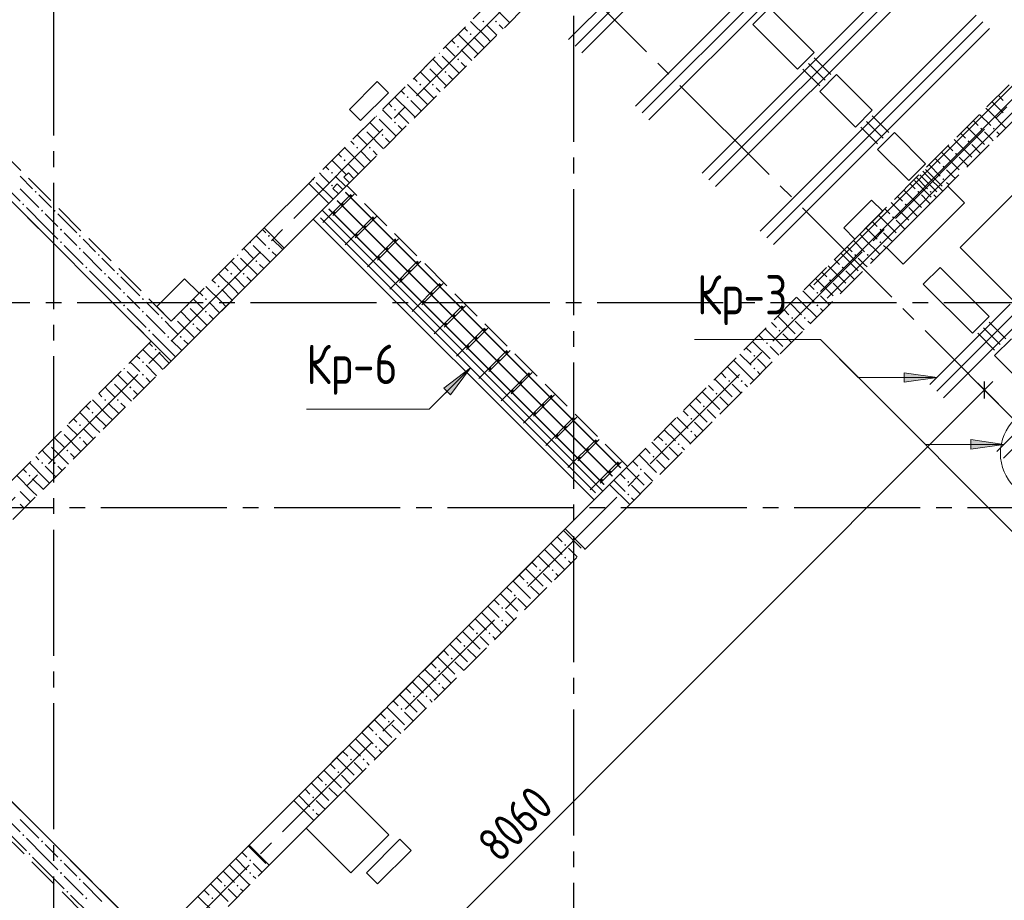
# Model space of a CAD drawing. Header units: millimetres. Extents: x 0 to 43617, y 0 to 59400.
# Tile 14 of 29: x 22859 to 29107, y 22040 to 27625. Entities that reach past the tile are written whole.
import ezdxf

# ---------------------------------------------------------------- set-up
doc = ezdxf.new("R2010")
doc.units = ezdxf.units.MM
doc.linetypes.add('______2', pattern=[270, 200, -70])
doc.linetypes.add('______5', pattern=[1100, 800, -100, 100, -100])
for name, color, linetype, lineweight in [('S1 Стержни арматуры фон', 7, 'Continuous', 25), ('Standard', 7, 'Continuous', 25), ('ЖБ Балка Вышележаща', 7, 'Continuous', 25), ('Макрос окна_ макрос двери', 7, 'Continuous', 18), ('Оси', 40, '______5', 18), ('Позиционная метка номер позиции', 7, 'Continuous', 13), ('Поперечное армирование AW фон', 7, 'Continuous', 25)]:
    doc.layers.add(name, color=color, linetype=linetype, lineweight=lineweight)
for name, color, linetype, lineweight, true_color in [('ЖБ Балка Нижележащая', 7, '______2', 25, 0x8c8cff), ('ЖБ Перекрытие верхний уровень', 7, 'Continuous', 25, 0xe0e0ff), ('ЖБ Стена верхний уровень', 7, 'Continuous', 25, 0x006e00)]:
    doc.layers.add(name, color=color, linetype=linetype, lineweight=lineweight, true_color=true_color)
doc.styles.add('GOST 2.304-81', font='txt')

msp = doc.modelspace()

# ---------------------------------------------------------------- hatches: boundary and pattern name
at = {"layer": 'ЖБ Стена верхний уровень', "linetype": 'Continuous', "lineweight": 18, "transparency": 33554687}
for points in [[(25794.5, 27613.1), (25801, 27619.6), (25807.5, 27613.1), (25801, 27606.6)], [(25874.5, 27613.1), (25881, 27619.6), (25887.5, 27613.1), (25881, 27606.6)], [(25714.5, 27533.1), (25721, 27539.6), (25727.4, 27533.1), (25721, 27526.6)], [(25634.5, 27453.1), (25640.9, 27459.6), (25647.4, 27453.1), (25640.9, 27446.6)], [(25523.7, 27416.9), (25527.4, 27413.1), (25521, 27406.6), (25517.2, 27410.4)], [(25634.5, 27373.1), (25640.9, 27379.6), (25647.4, 27373.1), (25640.9, 27366.6)], [(25443.7, 27336.9), (25447.4, 27333.1), (25440.9, 27326.6), (25437.2, 27330.4)], [(25554.4, 27293.1), (25560.9, 27299.6), (25567.4, 27293.1), (25560.9, 27286.6)], [(25394.5, 27213.1), (25401, 27219.6), (25407.5, 27213.1), (25401, 27206.6)], [(25474.5, 27213.1), (25481, 27219.6), (25487.5, 27213.1), (25481, 27206.6)], [(25314.5, 27133.1), (25321, 27139.6), (25327.4, 27133.1), (25321, 27126.6)], [(25234.5, 27053.1), (25240.9, 27059.6), (25247.4, 27053.1), (25240.9, 27046.6)], [(25123.7, 27016.9), (25127.4, 27013.1), (25121, 27006.6), (25117.2, 27010.4)], [(25043.7, 26936.9), (25047.4, 26933.1), (25040.9, 26926.6), (25037.2, 26930.4)], [(25234.5, 26973.1), (25240.9, 26979.6), (25247.4, 26973.1), (25240.9, 26966.6)], [(28954.4, 26933.1), (28960.9, 26939.6), (28967.4, 26933.1), (28960.9, 26926.6)], [(29034.5, 26933.1), (29040.9, 26939.6), (29047.4, 26933.1), (29040.9, 26926.6)], [(25154.4, 26893.1), (25160.9, 26899.6), (25167.4, 26893.1), (25160.9, 26886.6)], [(24994.5, 26813.1), (25001, 26819.6), (25007.5, 26813.1), (25001, 26806.6)], [(25074.5, 26813.1), (25081, 26819.6), (25087.5, 26813.1), (25081, 26806.6)], [(28874.5, 26853.1), (28881, 26859.6), (28887.5, 26853.1), (28881, 26846.6)], [(28794.5, 26773.1), (28801, 26779.6), (28807.5, 26773.1), (28801, 26766.6)], [(24914.5, 26733.1), (24921, 26739.6), (24927.4, 26733.1), (24921, 26726.6)], [(28714.5, 26693.1), (28721, 26699.6), (28727.4, 26693.1), (28721, 26686.6)], [(24834.5, 26653.1), (24840.9, 26659.6), (24847.4, 26653.1), (24840.9, 26646.6)], [(28714.5, 26613.1), (28721, 26619.6), (28727.4, 26613.1), (28721, 26606.6)], [(24723.7, 26616.9), (24727.4, 26613.1), (24721, 26606.6), (24717.2, 26610.4)], [(24834.5, 26573.1), (24840.9, 26579.6), (24847.4, 26573.1), (24840.9, 26566.6)], [(22954.4, 26533.1), (22960.9, 26539.6), (22967.4, 26533.1), (22960.9, 26526.6)], [(28554.4, 26533.1), (28560.9, 26539.6), (28567.4, 26533.1), (28560.9, 26526.6)], [(28634.5, 26533.1), (28639, 26537.7), (28645.5, 26531.2), (28640.9, 26526.6)], [(28639, 26537.7), (28640.9, 26539.6), (28647.4, 26533.1), (28645.5, 26531.2)], [(22874.5, 26453.1), (22881, 26459.6), (22887.5, 26453.1), (22881, 26446.6)], [(28474.5, 26453.1), (28481, 26459.6), (28487.5, 26453.1), (28481, 26446.6)], [(22994.5, 26413.1), (23001, 26419.6), (23007.5, 26413.1), (23001, 26406.6)], [(23074.5, 26413.1), (23081, 26419.6), (23087.5, 26413.1), (23081, 26406.6)], [(28394.5, 26373.1), (28401, 26379.6), (28407.5, 26373.1), (28401, 26366.6)], [(23114.5, 26293.1), (23121, 26299.6), (23127.4, 26293.1), (23121, 26286.6)], [(23234.5, 26253.1), (23240.9, 26259.6), (23247.4, 26253.1), (23240.9, 26246.6)], [(24434.5, 26253.1), (24440.9, 26259.6), (24447.4, 26253.1), (24440.9, 26246.6)], [(28314.5, 26293.1), (28321, 26299.6), (28327.4, 26293.1), (28321, 26286.6)], [(23114.5, 26213.1), (23121, 26219.6), (23127.4, 26213.1), (23121, 26206.6)], [(24323.7, 26216.9), (24327.4, 26213.1), (24321, 26206.6), (24317.2, 26210.4)], [(28314.5, 26213.1), (28321, 26219.6), (28327.4, 26213.1), (28321, 26206.6)], [(23234.5, 26173.1), (23240.9, 26179.6), (23247.4, 26173.1), (23240.9, 26166.6)], [(23354.4, 26133.1), (23360.9, 26139.6), (23367.4, 26133.1), (23360.9, 26126.6)], [(24243.7, 26136.9), (24247.4, 26133.1), (24240.9, 26126.6), (24237.2, 26130.4)], [(24434.5, 26173.1), (24440.9, 26179.6), (24447.4, 26173.1), (24440.9, 26166.6)], [(28154.4, 26133.1), (28160.9, 26139.6), (28167.4, 26133.1), (28160.9, 26126.6)], [(28234.5, 26133.1), (28240.9, 26139.6), (28247.4, 26133.1), (28240.9, 26126.6)], [(23274.5, 26053.1), (23281, 26059.6), (23287.5, 26053.1), (23281, 26046.6)], [(24354.4, 26093.1), (24360.9, 26099.6), (24367.4, 26093.1), (24360.9, 26086.6)], [(28074.5, 26053.1), (28081, 26059.6), (28087.5, 26053.1), (28081, 26046.6)], [(23394.5, 26013.1), (23401, 26019.6), (23407.5, 26013.1), (23401, 26006.6)], [(23474.5, 26013.1), (23481, 26019.6), (23487.5, 26013.1), (23481, 26006.6)], [(24194.5, 26013.1), (24201, 26019.6), (24207.5, 26013.1), (24201, 26006.6)], [(24274.5, 26013.1), (24281, 26019.6), (24287.5, 26013.1), (24281, 26006.6)], [(24114.5, 25933.1), (24121, 25939.6), (24127.4, 25933.1), (24121, 25926.6)], [(27994.5, 25973.1), (28001, 25979.6), (28007.5, 25973.1), (28001, 25966.6)], [(23514.5, 25893.1), (23521, 25899.6), (23527.4, 25893.1), (23521, 25886.6)], [(27914.5, 25893.1), (27921, 25899.6), (27927.4, 25893.1), (27921, 25886.6)], [(23514.5, 25813.1), (23521, 25819.6), (23527.4, 25813.1), (23521, 25806.6)], [(23634.5, 25853.1), (23640.9, 25859.6), (23647.4, 25853.1), (23640.9, 25846.6)], [(23923.7, 25816.9), (23927.4, 25813.1), (23921, 25806.6), (23917.2, 25810.4)], [(24034.5, 25853.1), (24040.9, 25859.6), (24047.4, 25853.1), (24040.9, 25846.6)], [(27914.5, 25813.1), (27921, 25819.6), (27927.4, 25813.1), (27921, 25806.6)], [(23634.5, 25773.1), (23640.9, 25779.6), (23647.4, 25773.1), (23640.9, 25766.6)], [(24034.5, 25773.1), (24040.9, 25779.6), (24047.4, 25773.1), (24040.9, 25766.6)], [(23754.4, 25733.1), (23760.9, 25739.6), (23767.4, 25733.1), (23760.9, 25726.6)], [(23843.7, 25736.9), (23847.4, 25733.1), (23840.9, 25726.6), (23837.2, 25730.4)], [(23954.4, 25693.1), (23960.9, 25699.6), (23967.4, 25693.1), (23960.9, 25686.6)], [(27754.4, 25733.1), (27760.9, 25739.6), (27767.4, 25733.1), (27760.9, 25726.6)], [(27834.5, 25733.1), (27840.9, 25739.6), (27847.4, 25733.1), (27840.9, 25726.6)], [(23674.5, 25653.1), (23681, 25659.6), (23687.5, 25653.1), (23681, 25646.6)], [(23794.5, 25613.1), (23801, 25619.6), (23807.5, 25613.1), (23801, 25606.6)], [(23874.5, 25613.1), (23881, 25619.6), (23887.5, 25613.1), (23881, 25606.6)], [(27674.5, 25653.1), (27681, 25659.6), (27687.5, 25653.1), (27681, 25646.6)], [(27594.5, 25573.1), (27601, 25579.6), (27607.5, 25573.1), (27601, 25566.6)], [(23714.5, 25533.1), (23721, 25539.6), (23727.4, 25533.1), (23721, 25526.6)], [(27514.5, 25493.1), (27521, 25499.6), (27527.4, 25493.1), (27521, 25486.6)], [(23634.5, 25453.1), (23640.9, 25459.6), (23647.4, 25453.1), (23640.9, 25446.6)], [(23523.7, 25416.9), (23527.4, 25413.1), (23521, 25406.6), (23517.2, 25410.4)], [(23634.5, 25373.1), (23640.9, 25379.6), (23647.4, 25373.1), (23640.9, 25366.6)], [(27514.5, 25413.1), (27521, 25419.6), (27527.4, 25413.1), (27521, 25406.6)], [(23443.7, 25336.9), (23447.4, 25333.1), (23440.9, 25326.6), (23437.2, 25330.4)], [(27354.4, 25333.1), (27360.9, 25339.6), (27367.4, 25333.1), (27360.9, 25326.6)], [(27434.5, 25333.1), (27440.9, 25339.6), (27447.4, 25333.1), (27440.9, 25326.6)], [(23554.4, 25293.1), (23560.9, 25299.6), (23567.4, 25293.1), (23560.9, 25286.6)], [(27274.5, 25253.1), (27281, 25259.6), (27287.5, 25253.1), (27281, 25246.6)], [(23394.5, 25213.1), (23401, 25219.6), (23407.5, 25213.1), (23401, 25206.6)], [(23474.5, 25213.1), (23481, 25219.6), (23487.5, 25213.1), (23481, 25206.6)], [(23314.5, 25133.1), (23321, 25139.6), (23327.4, 25133.1), (23321, 25126.6)], [(27194.5, 25173.1), (27201, 25179.6), (27207.5, 25173.1), (27201, 25166.6)], [(23234.5, 25053.1), (23240.9, 25059.6), (23247.4, 25053.1), (23240.9, 25046.6)], [(27114.5, 25093.1), (27121, 25099.6), (27127.4, 25093.1), (27121, 25086.6)], [(23123.7, 25016.9), (23127.4, 25013.1), (23121, 25006.6), (23117.2, 25010.4)], [(27114.5, 25013.1), (27121, 25019.6), (27127.4, 25013.1), (27121, 25006.6)], [(23043.7, 24936.9), (23047.4, 24933.1), (23040.9, 24926.6), (23037.2, 24930.4)], [(23234.5, 24973.1), (23240.9, 24979.6), (23247.4, 24973.1), (23240.9, 24966.6)], [(26954.4, 24933.1), (26960.9, 24939.6), (26967.4, 24933.1), (26960.9, 24926.6)], [(27034.5, 24933.1), (27040.9, 24939.6), (27047.4, 24933.1), (27040.9, 24926.6)], [(23154.4, 24893.1), (23160.9, 24899.6), (23167.4, 24893.1), (23160.9, 24886.6)], [(22994.5, 24813.1), (23001, 24819.6), (23007.5, 24813.1), (23001, 24806.6)], [(23074.5, 24813.1), (23081, 24819.6), (23087.5, 24813.1), (23081, 24806.6)], [(26874.5, 24853.1), (26881, 24859.6), (26887.5, 24853.1), (26881, 24846.6)], [(26794.5, 24773.1), (26801, 24779.6), (26807.5, 24773.1), (26801, 24766.6)], [(22914.5, 24733.1), (22921, 24739.6), (22927.4, 24733.1), (22921, 24726.6)], [(26714.5, 24693.1), (26721, 24699.6), (26727.4, 24693.1), (26721, 24686.6)], [(26714.5, 24613.1), (26721, 24619.6), (26727.4, 24613.1), (26721, 24606.6)], [(26314.5, 24293.1), (26321, 24299.6), (26327.4, 24293.1), (26321, 24286.6)], [(26314.5, 24213.1), (26321, 24219.6), (26327.4, 24213.1), (26321, 24206.6)], [(26154.4, 24133.1), (26160.9, 24139.6), (26167.4, 24133.1), (26160.9, 24126.6)], [(26234.5, 24133.1), (26240.9, 24139.6), (26247.4, 24133.1), (26240.9, 24126.6)], [(26074.5, 24053.1), (26081, 24059.6), (26087.5, 24053.1), (26081, 24046.6)], [(25994.5, 23973.1), (26001, 23979.6), (26007.5, 23973.1), (26001, 23966.6)], [(25914.5, 23893.1), (25921, 23899.6), (25927.4, 23893.1), (25921, 23886.6)], [(25914.5, 23813.1), (25921, 23819.6), (25927.4, 23813.1), (25921, 23806.6)], [(25754.4, 23733.1), (25760.9, 23739.6), (25767.4, 23733.1), (25760.9, 23726.6)], [(25834.5, 23733.1), (25840.9, 23739.6), (25847.4, 23733.1), (25840.9, 23726.6)], [(25674.5, 23653.1), (25681, 23659.6), (25687.5, 23653.1), (25681, 23646.6)], [(25594.5, 23573.1), (25601, 23579.6), (25607.5, 23573.1), (25601, 23566.6)], [(25514.5, 23493.1), (25521, 23499.6), (25527.4, 23493.1), (25521, 23486.6)], [(25514.5, 23413.1), (25521, 23419.6), (25527.4, 23413.1), (25521, 23406.6)], [(25354.4, 23333.1), (25360.9, 23339.6), (25367.4, 23333.1), (25360.9, 23326.6)], [(25434.5, 23333.1), (25440.9, 23339.6), (25447.4, 23333.1), (25440.9, 23326.6)], [(25274.5, 23253.1), (25281, 23259.6), (25287.5, 23253.1), (25281, 23246.6)], [(25194.5, 23173.1), (25201, 23179.6), (25207.5, 23173.1), (25201, 23166.6)], [(25114.5, 23093.1), (25121, 23099.6), (25127.4, 23093.1), (25121, 23086.6)], [(25114.5, 23013.1), (25121, 23019.6), (25127.4, 23013.1), (25121, 23006.6)], [(24954.4, 22933.1), (24960.9, 22939.6), (24967.4, 22933.1), (24960.9, 22926.6)], [(25034.5, 22933.1), (25040.9, 22939.6), (25047.4, 22933.1), (25040.9, 22926.6)], [(24874.5, 22853.1), (24881, 22859.6), (24887.5, 22853.1), (24881, 22846.6)], [(24794.5, 22773.1), (24801, 22779.6), (24807.5, 22773.1), (24801, 22766.6)], [(24714.5, 22693.1), (24721, 22699.6), (24727.4, 22693.1), (24721, 22686.6)], [(24714.5, 22613.1), (24721, 22619.6), (24727.4, 22613.1), (24721, 22606.6)], [(22874.5, 22453.1), (22881, 22459.6), (22887.5, 22453.1), (22881, 22446.6)], [(22994.5, 22413.1), (23001, 22419.6), (23007.5, 22413.1), (23001, 22406.6)], [(22914.5, 22333.1), (22921, 22339.6), (22927.4, 22333.1), (22921, 22326.6)], [(23114.5, 22293.1), (23121, 22299.6), (23127.4, 22293.1), (23121, 22286.6)], [(24314.5, 22293.1), (24321, 22299.6), (24327.4, 22293.1), (24321, 22286.6)], [(23114.5, 22213.1), (23121, 22219.6), (23127.4, 22213.1), (23121, 22206.6)], [(24314.5, 22213.1), (24321, 22219.6), (24327.4, 22213.1), (24321, 22206.6)], [(23234.5, 22173.1), (23240.9, 22179.6), (23247.4, 22173.1), (23240.9, 22166.6)], [(24154.4, 22133.1), (24160.9, 22139.6), (24167.4, 22133.1), (24160.9, 22126.6)], [(24234.5, 22133.1), (24240.9, 22139.6), (24247.4, 22133.1), (24240.9, 22126.6)], [(23154.4, 22093.1), (23160.9, 22099.6), (23167.4, 22093.1), (23160.9, 22086.6)], [(23274.5, 22053.1), (23281, 22059.6), (23287.5, 22053.1), (23281, 22046.6)], [(24074.5, 22053.1), (24081, 22059.6), (24087.5, 22053.1), (24081, 22046.6)]]:
    msp.add_hatch(color=7, dxfattribs=at).paths.add_polyline_path(points, flags=16)
at = {"layer": 'Позиционная метка номер позиции', "linetype": 'Continuous', "lineweight": 13, "transparency": 33554687}
for points in [[(25550.3, 25288.9), (25720, 25416.2), (25592.7, 25246.5)], [(28470.9, 25385.7), (28680.9, 25355.7), (28470.9, 25325.7)], [(28470.9, 25385.7), (28680.9, 25355.7), (28470.9, 25325.7)], [(28895.2, 24961.4), (29105.2, 24931.4), (28895.2, 24901.4)]]:
    msp.add_hatch(color=7, dxfattribs=at).paths.add_polyline_path(points, flags=16)

# ---------------------------------------------------------------- linework, layer by layer
at = {"layer": 'S1 Стержни арматуры фон', "color": 7, "linetype": 'Continuous', "lineweight": 35, "transparency": 33554687}
for p, q in [((26341.9, 27499.8), (27712.3, 28870.2)), ((26341.9, 27499.8), (27712.3, 28870.2)), ((26384.4, 27457.4), (27754.7, 28827.8)), ((26384.4, 27457.4), (27754.7, 28827.8)), ((26426.8, 27415), (27797.2, 28785.3)), ((26426.8, 27415), (27797.2, 28785.3)), ((26766.2, 27075.5), (28136.6, 28445.9)), ((26766.2, 27075.5), (28136.6, 28445.9)), ((26808.6, 27033.1), (28179, 28403.5)), ((26808.6, 27033.1), (28179, 28403.5)), ((26851.1, 26990.7), (28221.4, 28361.1)), ((26851.1, 26990.7), (28221.4, 28361.1)), ((27190.5, 26651.3), (28560.8, 28021.7)), ((27190.5, 26651.3), (28560.8, 28021.7)), ((27232.9, 26608.9), (28603.3, 27979.2)), ((27232.9, 26608.9), (28603.3, 27979.2)), ((27275.3, 26566.4), (28645.7, 27936.8)), ((27275.3, 26566.4), (28645.7, 27936.8)), ((27558.2, 26283.6), (28928.5, 27654)), ((27558.2, 26283.6), (28928.5, 27654)), ((27600.6, 26241.2), (28971, 27611.5)), ((27600.6, 26241.2), (28971, 27611.5)), ((27643, 26198.7), (29013.4, 27569.1)), ((27643, 26198.7), (29013.4, 27569.1)), ((27897.6, 25944.2), (29268, 27314.6)), ((27897.6, 25944.2), (29268, 27314.6)), ((27940, 25901.8), (29310.4, 27272.1)), ((27940, 25901.8), (29310.4, 27272.1)), ((27982.4, 25859.3), (29352.8, 27229.7)), ((27982.4, 25859.3), (29352.8, 27229.7)), ((24782.8, 26339.4), (24960.2, 26516.8)), ((24845.7, 26382.6), (24980.8, 26517.6)), ((24926.3, 26531.1), (26674.3, 24783.1)), ((24926.3, 26528.2), (26671.5, 24783.1)), ((24926.4, 26531.1), (26674.3, 24783.1)), ((24873.3, 26478.1), (26621.3, 24730.1)), ((24873.3, 26478), (26621.2, 24730.1)), ((24873.3, 26475.2), (26618.4, 24730.1)), ((24767.2, 26369.1), (26512.4, 24624)), ((24820.3, 26425), (26568.2, 24677)), ((24820.3, 26425), (26568.3, 24677.1)), ((24820.3, 26422.2), (26565.4, 24677)), ((24924.2, 26198), (25101.6, 26375.4)), ((24987.1, 26241.2), (25122.2, 26376.2)), ((24767.1, 26369), (26512.3, 24623.9)), ((25065.6, 26056.6), (25243, 26234)), ((25128.5, 26099.7), (25263.6, 26234.8)), ((25207, 25915.2), (25384.4, 26092.6)), ((25270, 25958.3), (25405, 26093.4)), ((25348.5, 25773.8), (25525.8, 25951.1)), ((25411.4, 25816.9), (25546.4, 25952)), ((25489.9, 25632.3), (25667.3, 25809.7)), ((25552.8, 25675.5), (25687.9, 25810.5)), ((29144.9, 25819.7), (28635.8, 25310.6)), ((29187.3, 25777.3), (28678.2, 25268.2)), ((29229.8, 25734.9), (28720.7, 25225.8)), ((25631.3, 25490.9), (25808.7, 25668.3)), ((25694.2, 25534.1), (25829.3, 25669.1)), ((25772.7, 25349.5), (25950.1, 25526.9)), ((25835.7, 25392.6), (25970.7, 25527.7)), ((25914.1, 25208.1), (26091.5, 25385.5)), ((25977.1, 25251.2), (26112.1, 25386.3)), ((29569.2, 25395.5), (29060.1, 24886.3)), ((29611.6, 25353), (29102.5, 24843.9)), ((26118.5, 25109.8), (26253.6, 25244.8)), ((26055.6, 25066.7), (26232.9, 25244)), ((26197, 24925.2), (26374.4, 25102.6)), ((26259.9, 24968.4), (26395, 25103.4)), ((26338.4, 24783.8), (26515.8, 24961.2)), ((26401.3, 24826.9), (26536.4, 24962)), ((26479.8, 24642.4), (26657.2, 24819.8)), ((26542.8, 24685.5), (26677.8, 24820.6))]:
    msp.add_line(p, q, dxfattribs=at)
at = {"layer": 'S1 Стержни арматуры фон', "color": 180, "linetype": 'Continuous', "lineweight": 50, "transparency": 33554687}
for centre in [(24960.3, 26507), (24907.2, 26454), (24854.2, 26401), (25048.6, 26312.6), (25101.7, 26365.6), (24995.6, 26259.5), (25243.1, 26224.2), (25137, 26118.1), (25190.1, 26171.2), (25384.5, 26082.8), (25331.5, 26029.7), (25278.5, 25976.7), (25525.9, 25941.3), (25472.9, 25888.3), (25419.9, 25835.3), (25614.3, 25746.9), (25667.4, 25799.9), (25561.3, 25693.9), (25808.8, 25658.5), (25755.8, 25605.5), (25702.7, 25552.4), (25950.2, 25517.1), (25897.2, 25464.1), (25844.1, 25411), (26091.6, 25375.7), (26038.6, 25322.6), (25985.6, 25269.6), (26180, 25181.2), (26233.1, 25234.2), (26127, 25128.2), (26374.5, 25092.8), (26321.4, 25039.8), (26268.4, 24986.7), (26515.9, 24951.4), (26462.9, 24898.4), (26409.8, 24845.3), (26657.3, 24810), (26604.3, 24756.9), (26551.3, 24703.9)]:
    msp.add_circle(centre, 3, dxfattribs=at)
at = {"layer": 'Standard', "color": 251, "linetype": 'Continuous', "lineweight": -3, "true_color": 0x656565, "transparency": 33554687}
for q in [(28892.8, 25364.7), (29069.6, 25187.9), (29099.7, 25157.8)]:
    msp.add_line((28981.2, 25276.3), q, dxfattribs=at)
at = {"layer": 'Standard', "color": 7, "linetype": 'Continuous', "lineweight": 25, "transparency": 33554687}
msp.add_line((28981.2, 25223.3), (28981.2, 25329.4), dxfattribs=at)
at = {"layer": 'Standard', "color": 7, "linetype": 'Continuous', "lineweight": 13, "transparency": 33554687}
for p, q in [((28981.2, 25276.3), (29034.2, 25329.4)), ((23281.9, 19577), (28981.2, 25276.3))]:
    msp.add_line(p, q, dxfattribs=at)
at = {"layer": 'ЖБ Балка Вышележаща', "color": 7, "linetype": 'Continuous', "lineweight": 18, "transparency": 33554687}
for p, q in [((24778.5, 26417.2), (24722, 26360.6)), ((24722, 26360.6), (26503.9, 24578.7)), ((26503.9, 24578.7), (26560.4, 24635.3))]:
    msp.add_line(p, q, dxfattribs=at)
at = {"layer": 'ЖБ Балка Нижележащая', "color": 251, "linetype": '______2', "lineweight": 18, "true_color": 0x656565, "transparency": 33554687}
for p, q in [((24934.1, 26572.8), (24778.5, 26417.2)), ((26716, 24790.9), (24934.1, 26572.8)), ((26560.4, 24635.3), (26716, 24790.9))]:
    msp.add_line(p, q, dxfattribs=at)
at = {"layer": 'ЖБ Перекрытие верхний уровень', "color": 7, "linetype": 'Continuous', "lineweight": 18, "transparency": 33554687}
for p, q in [((28826.7, 26180.3), (31636.6, 28990.2)), ((27511.5, 27594.5), (27617.6, 27700.6)), ((27617.6, 27700.6), (27900.4, 27417.8)), ((27794.3, 27311.7), (27511.5, 27594.5)), ((27900.4, 27417.8), (27794.3, 27311.7)), ((27935.8, 27170.3), (28041.8, 27276.3)), ((28041.8, 27276.3), (28268.1, 27050.1)), ((25127.6, 27232.3), (24950.8, 27055.5)), ((25198.3, 27161.6), (25127.6, 27232.3)), ((25021.5, 26984.8), (25198.3, 27161.6)), ((28162, 26944), (27935.8, 27170.3)), ((24950.8, 27055.5), (25021.5, 26984.8)), ((28268.1, 27050.1), (28162, 26944)), ((28303.5, 26802.6), (28409.5, 26908.6)), ((28409.5, 26908.6), (28607.5, 26710.7)), ((23693.1, 25586.4), (22455.7, 26823.8)), ((28501.5, 26604.6), (28303.5, 26802.6)), ((28607.5, 26710.7), (28501.5, 26604.6)), ((24944.7, 26654.1), (24916.4, 26625.8)), ((24916.4, 26625.8), (24951.8, 26590.5)), ((24980.1, 26618.7), (24944.7, 26654.1)), ((24951.8, 26590.5), (24980.1, 26618.7)), ((28360, 26180.3), (28748.9, 26569.2)), ((28748.9, 26569.2), (28855, 26463.2)), ((28264.9, 26481.2), (28088.2, 26304.4)), ((28335.7, 26410.5), (28264.9, 26481.2)), ((28855, 26463.2), (28466.1, 26074.3)), ((24778.5, 26417.2), (23820.4, 25459.1)), ((26560.4, 24635.3), (24778.5, 26417.2)), ((28158.9, 26233.7), (28335.7, 26410.5)), ((28088.2, 26304.4), (28158.9, 26233.7)), ((28466.1, 26074.3), (28360, 26180.3)), ((29947.1, 25060), (28826.7, 26180.3)), ((28593.4, 25947), (28699.4, 26053.1)), ((28699.4, 26053.1), (29010.6, 25741.9)), ((23905.2, 25982.3), (23728.5, 25805.6)), ((23997.2, 25890.4), (23905.2, 25982.3)), ((28904.5, 25635.9), (28593.4, 25947)), ((23820.4, 25713.6), (23997.2, 25890.4)), ((23728.5, 25805.6), (23820.4, 25713.6)), ((29010.6, 25741.9), (28904.5, 25635.9)), ((23820.4, 25459.1), (23693.1, 25586.4)), ((29045.9, 25494.4), (29152, 25600.5)), ((29328.8, 25211.6), (29045.9, 25494.4)), ((23700.2, 21775.1), (26560.4, 24635.3)), ((22788, 22687.2), (23700.2, 21775.1)), ((24917.9, 22738.2), (24677.5, 22497.8)), ((25200.8, 22455.4), (24917.9, 22738.2)), ((24677.5, 22497.8), (24960.3, 22215)), ((24960.3, 22215), (25200.8, 22455.4)), ((25271.5, 22427), (25059.4, 22214.9)), ((25342.2, 22356.3), (25271.5, 22427)), ((25130.1, 22144.2), (25342.2, 22356.3)), ((25059.4, 22214.9), (25130.1, 22144.2))]:
    msp.add_line(p, q, dxfattribs=at)
at = {"layer": 'ЖБ Стена верхний уровень', "color": 251, "linetype": '______2', "lineweight": 13, "true_color": 0x656565, "transparency": 33554687}
for p, q in [((26641.8, 28535), (24693.7, 26586.9)), ((24980.1, 26618.7), (26295.3, 27934)), ((29519.7, 27594.5), (28550.9, 26625.8)), ((28678.2, 26498.5), (29647, 27467.3)), ((23820.4, 25713.6), (22455.7, 27078.4)), ((22455.7, 26823.8), (23693.1, 25586.4)), ((24944.7, 26654.1), (24916.4, 26625.8)), ((24916.4, 26625.8), (24951.8, 26590.5)), ((24980.1, 26618.7), (24944.7, 26654.1)), ((28550.9, 26625.8), (26602.9, 24677.7)), ((24821, 26459.6), (24693.7, 26586.9)), ((24874, 26583.4), (24845.7, 26555.1)), ((24909.3, 26548), (24874, 26583.4)), ((24909.3, 26548), (24951.8, 26590.5)), ((24821, 26459.6), (24881.1, 26519.7)), ((24845.7, 26555.1), (24881.1, 26519.7)), ((26730.1, 24550.5), (28678.2, 26498.5)), ((24410.8, 26304.1), (23820.4, 25713.6)), ((24410.8, 26304.1), (24538.1, 26176.8)), ((23947.7, 25586.4), (24538.1, 26176.8)), ((23693.1, 25586.4), (22689, 24582.3)), ((23820.4, 25459.1), (23947.7, 25586.4)), ((22816.3, 24455), (23820.4, 25459.1)), ((26730.1, 24550.5), (26602.9, 24677.7)), ((26320, 24394.9), (24598.2, 22673.1)), ((26320, 24394.9), (26447.3, 24267.6)), ((24725.5, 22545.8), (26447.3, 24267.6)), ((21791, 23429.7), (23572.9, 21647.8)), ((23700.2, 21775.1), (22788, 22687.2)), ((24725.5, 22545.8), (24598.2, 22673.1)), ((24315.4, 22390.2), (23700.2, 21775.1)), ((24315.4, 22390.2), (24442.7, 22263)), ((22462.8, 20283.1), (24442.7, 22263))]:
    msp.add_line(p, q, dxfattribs=at)
at = {"layer": 'ЖБ Стена верхний уровень', "color": 9, "linetype": 'Continuous', "lineweight": 18, "true_color": 0xc7c7c7, "transparency": 33554687}
for p, q in [((25860.9, 27713.1), (25967.7, 27606.4)), ((25680.4, 27573.7), (25701, 27553.1)), ((25821, 27513.1), (25720.4, 27613.7)), ((25821, 27593.1), (25887.7, 27526.4)), ((25901, 27593.1), (25927.7, 27566.4)), ((25740.9, 27433.1), (25640.4, 27533.7)), ((25740.9, 27513.1), (25807.7, 27446.4)), ((25821, 27513.1), (25847.7, 27486.4)), ((25581, 27433.1), (25560.4, 27453.7)), ((25621, 27393.1), (25581, 27433.1)), ((25600.4, 27493.7), (25621, 27473.1)), ((25660.9, 27433.1), (25727.7, 27366.4)), ((25740.9, 27433.1), (25767.7, 27406.4)), ((25480.4, 27373.7), (25540.9, 27313.1)), ((25540.9, 27393.1), (25647.7, 27286.4)), ((25460.9, 27313.1), (25567.7, 27206.4)), ((25660.9, 27353.1), (25687.7, 27326.4)), ((25360.4, 27253.7), (25381, 27233.1)), ((25421, 27273.1), (25400.4, 27293.7)), ((25460.9, 27233.1), (25421, 27273.1)), ((25581, 27273.1), (25607.7, 27246.4)), ((25421, 27113.1), (25320.4, 27213.7)), ((25421, 27193.1), (25487.7, 27126.4)), ((25501, 27193.1), (25527.7, 27166.4)), ((25340.9, 27033.1), (25240.4, 27133.7)), ((25280.4, 27173.7), (25301, 27153.1)), ((29069.6, 27144.5), (29101, 27113.1)), ((25200.4, 27093.7), (25221, 27073.1)), ((25340.9, 27113.1), (25407.7, 27046.4)), ((25421, 27113.1), (25447.7, 27086.4)), ((28989.6, 27064.5), (29021, 27033.1)), ((29029.6, 27104.5), (29101, 27033.1)), ((25181, 27033.1), (25160.4, 27053.7)), ((25221, 26993.1), (25181, 27033.1)), ((25260.9, 27033.1), (25327.7, 26966.4)), ((25340.9, 27033.1), (25367.7, 27006.4)), ((28949.6, 27024.5), (29021, 26953.1)), ((29021, 27033.1), (29116.9, 26937.2)), ((25080.4, 26973.7), (25140.9, 26913.1)), ((25140.9, 26993.1), (25247.7, 26886.4)), ((25260.9, 26953.1), (25287.7, 26926.4)), ((28869.6, 26944.5), (28981, 26833.1)), ((28909.6, 26984.5), (28940.9, 26953.1)), ((25021, 26873.1), (25000.4, 26893.7)), ((25060.9, 26833.1), (25021, 26873.1)), ((25060.9, 26913.1), (25167.7, 26806.4)), ((25181, 26873.1), (25207.7, 26846.4)), ((28829.6, 26904.5), (28860.9, 26873.1)), ((29021, 26873.1), (28981, 26913.1)), ((29036.9, 26857.2), (29021, 26873.1)), ((29060.9, 26913.1), (29076.9, 26897.2)), ((25021, 26713.1), (24920.4, 26813.7)), ((24960.4, 26853.7), (24981, 26833.1)), ((28749.6, 26824.5), (28781, 26793.1)), ((28789.6, 26864.5), (28901, 26753.1)), ((28956.9, 26777.2), (28901, 26833.1)), ((24880.4, 26773.7), (24901, 26753.1)), ((25021, 26793.1), (25087.7, 26726.4)), ((25101, 26793.1), (25127.7, 26766.4)), ((28669.6, 26744.5), (28701, 26713.1)), ((28709.6, 26784.5), (28821, 26673.1)), ((28876.9, 26697.2), (28821, 26753.1)), ((24800.4, 26693.7), (24821, 26673.1)), ((24932.4, 26641.7), (24840.4, 26733.7)), ((24940.9, 26713.1), (25007.7, 26646.4)), ((25021, 26713.1), (25047.7, 26686.4)), ((28629.6, 26704.5), (28701, 26633.1)), ((22860.9, 26633.1), (22940.9, 26553.1)), ((24781, 26633.1), (24760.4, 26653.7)), ((24821, 26593.1), (24781, 26633.1)), ((24860.9, 26633.1), (24927.7, 26566.4)), ((28589.6, 26664.5), (28621, 26633.1)), ((28621, 26633.1), (28716.9, 26537.2)), ((28781, 26633.1), (28740.9, 26673.1)), ((28796.9, 26617.2), (28781, 26633.1)), ((22740.9, 26593.1), (22860.9, 26473.1)), ((24740.9, 26593.1), (24847.7, 26486.4)), ((28740.9, 26593.1), (28756.9, 26577.2)), ((22860.9, 26553.1), (22981, 26433.1)), ((23021, 26473.1), (22981, 26513.1)), ((28621, 26473.1), (28581, 26513.1)), ((28660.9, 26513.1), (28676.9, 26497.2)), ((23021, 26313.1), (22901, 26433.1)), ((23060.9, 26433.1), (23021, 26473.1)), ((28556.9, 26377.2), (28501, 26433.1)), ((28636.9, 26457.2), (28621, 26473.1)), ((23021, 26393.1), (23101, 26313.1)), ((23101, 26393.1), (23221, 26273.1)), ((23021, 26313.1), (23101, 26233.1)), ((28476.9, 26297.2), (28421, 26353.1)), ((23181, 26233.1), (23140.9, 26273.1)), ((24381, 26233.1), (24360.4, 26253.7)), ((24400.4, 26293.7), (24421, 26273.1)), ((28381, 26233.1), (28340.9, 26273.1)), ((23140.9, 26193.1), (23260.9, 26073.1)), ((23221, 26193.1), (23181, 26233.1)), ((23260.9, 26233.1), (23340.9, 26153.1)), ((24421, 26193.1), (24381, 26233.1)), ((28221, 26233.1), (28316.9, 26137.2)), ((28340.9, 26193.1), (28356.9, 26177.2)), ((28396.9, 26217.2), (28381, 26233.1)), ((23260.9, 26153.1), (23381, 26033.1)), ((24280.4, 26173.7), (24340.9, 26113.1)), ((23421, 26073.1), (23381, 26113.1)), ((23460.9, 26033.1), (23421, 26073.1)), ((24221, 26073.1), (24200.4, 26093.7)), ((24260.9, 26033.1), (24221, 26073.1)), ((28221, 26073.1), (28181, 26113.1)), ((28236.9, 26057.2), (28221, 26073.1)), ((28260.9, 26113.1), (28276.9, 26097.2)), ((23421, 25913.1), (23301, 26033.1)), ((24221, 25913.1), (24120.4, 26013.7)), ((24160.4, 26053.7), (24181, 26033.1)), ((28156.9, 25977.2), (28101, 26033.1)), ((23421, 25993.1), (23501, 25913.1)), ((23501, 25993.1), (23621, 25873.1)), ((24140.9, 25833.1), (24040.4, 25933.7)), ((24080.4, 25973.7), (24101, 25953.1)), ((28076.9, 25897.2), (28021, 25953.1)), ((23421, 25913.1), (23501, 25833.1)), ((23581, 25833.1), (23540.9, 25873.1)), ((24000.4, 25893.7), (24021, 25873.1)), ((27981, 25833.1), (27940.9, 25873.1)), ((23621, 25793.1), (23581, 25833.1)), ((23660.9, 25833.1), (23740.9, 25753.1)), ((23981, 25833.1), (23960.4, 25853.7)), ((24021, 25793.1), (23981, 25833.1)), ((27821, 25833.1), (27916.9, 25737.2)), ((27996.9, 25817.2), (27981, 25833.1)), ((23540.9, 25793.1), (23660.9, 25673.1)), ((23660.9, 25753.1), (23781, 25633.1)), ((23880.4, 25773.7), (23940.9, 25713.1)), ((27940.9, 25793.1), (27956.9, 25777.2)), ((23821, 25673.1), (23781, 25713.1)), ((27821, 25673.1), (27781, 25713.1)), ((27860.9, 25713.1), (27876.9, 25697.2)), ((23821, 25513.1), (23701, 25633.1)), ((23860.9, 25633.1), (23821, 25673.1)), ((27756.9, 25577.2), (27701, 25633.1)), ((27836.9, 25657.2), (27821, 25673.1)), ((23680.4, 25573.7), (23701, 25553.1)), ((23821, 25593.1), (23887.7, 25526.4)), ((23901, 25593.1), (23927.7, 25566.4)), ((23740.9, 25433.1), (23640.4, 25533.7)), ((23740.9, 25513.1), (23807.7, 25446.4)), ((23821, 25513.1), (23847.7, 25486.4)), ((27676.9, 25497.2), (27621, 25553.1)), ((23581, 25433.1), (23560.4, 25453.7)), ((23621, 25393.1), (23581, 25433.1)), ((23600.4, 25493.7), (23621, 25473.1)), ((23660.9, 25433.1), (23727.7, 25366.4)), ((23740.9, 25433.1), (23767.7, 25406.4)), ((27421, 25433.1), (27516.9, 25337.2)), ((27581, 25433.1), (27540.9, 25473.1)), ((27596.9, 25417.2), (27581, 25433.1)), ((23480.4, 25373.7), (23540.9, 25313.1)), ((23540.9, 25393.1), (23647.7, 25286.4)), ((27540.9, 25393.1), (27556.9, 25377.2)), ((23460.9, 25313.1), (23567.7, 25206.4)), ((23660.9, 25353.1), (23687.7, 25326.4)), ((27421, 25273.1), (27381, 25313.1)), ((27460.9, 25313.1), (27476.9, 25297.2)), ((23360.4, 25253.7), (23381, 25233.1)), ((23421, 25273.1), (23400.4, 25293.7)), ((23460.9, 25233.1), (23421, 25273.1)), ((23581, 25273.1), (23607.7, 25246.4)), ((27436.9, 25257.2), (27421, 25273.1)), ((23421, 25113.1), (23320.4, 25213.7)), ((23421, 25193.1), (23487.7, 25126.4)), ((23501, 25193.1), (23527.7, 25166.4)), ((27356.9, 25177.2), (27301, 25233.1)), ((23340.9, 25033.1), (23240.4, 25133.7)), ((23280.4, 25173.7), (23301, 25153.1)), ((27276.9, 25097.2), (27221, 25153.1)), ((23200.4, 25093.7), (23221, 25073.1)), ((23340.9, 25113.1), (23407.7, 25046.4)), ((23421, 25113.1), (23447.7, 25086.4)), ((27181, 25033.1), (27140.9, 25073.1)), ((23181, 25033.1), (23160.4, 25053.7)), ((23221, 24993.1), (23181, 25033.1)), ((23260.9, 25033.1), (23327.7, 24966.4)), ((23340.9, 25033.1), (23367.7, 25006.4)), ((27021, 25033.1), (27116.9, 24937.2)), ((27196.9, 25017.2), (27181, 25033.1)), ((23080.4, 24973.7), (23140.9, 24913.1)), ((23140.9, 24993.1), (23247.7, 24886.4)), ((23260.9, 24953.1), (23287.7, 24926.4)), ((27140.9, 24993.1), (27156.9, 24977.2)), ((23021, 24873.1), (23000.4, 24893.7)), ((23060.9, 24833.1), (23021, 24873.1)), ((23060.9, 24913.1), (23167.7, 24806.4)), ((23181, 24873.1), (23207.7, 24846.4)), ((27021, 24873.1), (26981, 24913.1)), ((27036.9, 24857.2), (27021, 24873.1)), ((27060.9, 24913.1), (27076.9, 24897.2)), ((23021, 24713.1), (22920.4, 24813.7)), ((22960.4, 24853.7), (22981, 24833.1)), ((26956.9, 24777.2), (26901, 24833.1)), ((22880.4, 24773.7), (22901, 24753.1)), ((23021, 24793.1), (23087.7, 24726.4)), ((23101, 24793.1), (23127.7, 24766.4)), ((26876.9, 24697.2), (26821, 24753.1)), ((22940.9, 24633.1), (22840.4, 24733.7)), ((22940.9, 24713.1), (23007.7, 24646.4)), ((23021, 24713.1), (23047.7, 24686.4)), ((22860.9, 24633.1), (22927.7, 24566.4)), ((22940.9, 24633.1), (22967.7, 24606.4)), ((26781, 24633.1), (26740.9, 24673.1)), ((26796.9, 24617.2), (26781, 24633.1)), ((26740.9, 24593.1), (26756.9, 24577.2)), ((22860.9, 24553.1), (22887.7, 24526.4)), ((26381, 24233.1), (26340.9, 24273.1)), ((26221, 24233.1), (26316.9, 24137.2)), ((26340.9, 24193.1), (26356.9, 24177.2)), ((26396.9, 24217.2), (26381, 24233.1)), ((26221, 24073.1), (26181, 24113.1)), ((26236.9, 24057.2), (26221, 24073.1)), ((26260.9, 24113.1), (26276.9, 24097.2)), ((26156.9, 23977.2), (26101, 24033.1)), ((26076.9, 23897.2), (26021, 23953.1)), ((25981, 23833.1), (25940.9, 23873.1)), ((25821, 23833.1), (25916.9, 23737.2)), ((25996.9, 23817.2), (25981, 23833.1)), ((25940.9, 23793.1), (25956.9, 23777.2)), ((25821, 23673.1), (25781, 23713.1)), ((25860.9, 23713.1), (25876.9, 23697.2)), ((25756.9, 23577.2), (25701, 23633.1)), ((25836.9, 23657.2), (25821, 23673.1)), ((25676.9, 23497.2), (25621, 23553.1)), ((25421, 23433.1), (25516.9, 23337.2)), ((25581, 23433.1), (25540.9, 23473.1)), ((25596.9, 23417.2), (25581, 23433.1)), ((25540.9, 23393.1), (25556.9, 23377.2)), ((25421, 23273.1), (25381, 23313.1)), ((25460.9, 23313.1), (25476.9, 23297.2)), ((25436.9, 23257.2), (25421, 23273.1)), ((25356.9, 23177.2), (25301, 23233.1)), ((25276.9, 23097.2), (25221, 23153.1)), ((25181, 23033.1), (25140.9, 23073.1)), ((25021, 23033.1), (25116.9, 22937.2)), ((25196.9, 23017.2), (25181, 23033.1)), ((25140.9, 22993.1), (25156.9, 22977.2)), ((25021, 22873.1), (24981, 22913.1)), ((25036.9, 22857.2), (25021, 22873.1)), ((25060.9, 22913.1), (25076.9, 22897.2)), ((24956.9, 22777.2), (24901, 22833.1)), ((24876.9, 22697.2), (24821, 22753.1)), ((24781, 22633.1), (24740.9, 22673.1)), ((24796.9, 22617.2), (24781, 22633.1)), ((22740.9, 22593.1), (22860.9, 22473.1)), ((24740.9, 22593.1), (24756.9, 22577.2)), ((22860.9, 22553.1), (22981, 22433.1)), ((22781, 22473.1), (22901, 22353.1)), ((23021, 22313.1), (22901, 22433.1)), ((23021, 22393.1), (23101, 22313.1)), ((24309.6, 22384.5), (24421, 22273.1)), ((22940.9, 22313.1), (23021, 22233.1)), ((23021, 22313.1), (23101, 22233.1)), ((24269.6, 22344.5), (24301, 22313.1)), ((23181, 22233.1), (23140.9, 22273.1)), ((24189.6, 22264.5), (24221, 22233.1)), ((24229.6, 22304.5), (24301, 22233.1)), ((24381, 22233.1), (24340.9, 22273.1)), ((23021, 22233.1), (23140.9, 22113.1)), ((23140.9, 22193.1), (23260.9, 22073.1)), ((23221, 22193.1), (23181, 22233.1)), ((24109.6, 22184.5), (24140.9, 22153.1)), ((24149.6, 22224.5), (24221, 22153.1)), ((24221, 22233.1), (24316.9, 22137.2)), ((24340.9, 22193.1), (24356.9, 22177.2)), ((24396.9, 22217.2), (24381, 22233.1)), ((23260.9, 22153.1), (23381, 22033.1)), ((24069.6, 22144.5), (24181, 22033.1)), ((23181, 22073.1), (23301, 21953.1)), ((23989.6, 22064.5), (24101, 21953.1)), ((24029.6, 22104.5), (24060.9, 22073.1)), ((24221, 22073.1), (24181, 22113.1)), ((24236.9, 22057.2), (24221, 22073.1)), ((24260.9, 22113.1), (24276.9, 22097.2))]:
    msp.add_line(p, q, dxfattribs=at)
for points in [[(28549.6, 26624.5), (28549.6, 26624.5), (28621, 26553.1)], [(28509.6, 26584.5), (28509.6, 26584.5), (28540.9, 26553.1)], [(28429.6, 26504.5), (28429.6, 26504.5), (28460.9, 26473.1)], [(28469.6, 26544.5), (28469.6, 26544.5), (28581, 26433.1)], [(28389.6, 26464.5), (28389.6, 26464.5), (28501, 26353.1)], [(28309.6, 26384.5), (28309.6, 26384.5), (28421, 26273.1)], [(28349.6, 26424.5), (28349.6, 26424.5), (28381, 26393.1)], [(28269.6, 26344.5), (28269.6, 26344.5), (28301, 26313.1)], [(28189.6, 26264.5), (28189.6, 26264.5), (28221, 26233.1)], [(28229.6, 26304.5), (28229.6, 26304.5), (28301, 26233.1)], [(24340.9, 26193.1), (24447.7, 26086.4), (24447.7, 26086.4)], [(24460.9, 26233.1), (24527.7, 26166.4), (24527.7, 26166.4)], [(28109.6, 26184.5), (28109.6, 26184.5), (28140.9, 26153.1)], [(28149.6, 26224.5), (28149.6, 26224.5), (28221, 26153.1)], [(24460.9, 26153.1), (24487.7, 26126.4), (24487.7, 26126.4)], [(28069.6, 26144.5), (28069.6, 26144.5), (28181, 26033.1)], [(24260.9, 26113.1), (24367.7, 26006.4), (24367.7, 26006.4)], [(24381, 26073.1), (24407.7, 26046.4), (24407.7, 26046.4)], [(27989.6, 26064.5), (27989.6, 26064.5), (28101, 25953.1)], [(28029.6, 26104.5), (28029.6, 26104.5), (28060.9, 26073.1)], [(27949.6, 26024.5), (27949.6, 26024.5), (27981, 25993.1)], [(24221, 25993.1), (24287.7, 25926.4), (24287.7, 25926.4)], [(24301, 25993.1), (24327.7, 25966.4), (24327.7, 25966.4)], [(27869.6, 25944.5), (27869.6, 25944.5), (27901, 25913.1)], [(27909.6, 25984.5), (27909.6, 25984.5), (28021, 25873.1)], [(24140.9, 25913.1), (24207.7, 25846.4), (24207.7, 25846.4)], [(24221, 25913.1), (24247.7, 25886.4), (24247.7, 25886.4)], [(27829.6, 25904.5), (27829.6, 25904.5), (27901, 25833.1)], [(24060.9, 25833.1), (24127.7, 25766.4), (24127.7, 25766.4)], [(24140.9, 25833.1), (24167.7, 25806.4), (24167.7, 25806.4)], [(27749.6, 25824.5), (27749.6, 25824.5), (27821, 25753.1)], [(27789.6, 25864.5), (27789.6, 25864.5), (27821, 25833.1)], [(23940.9, 25793.1), (24047.7, 25686.4), (24047.7, 25686.4)], [(24060.9, 25753.1), (24087.7, 25726.4), (24087.7, 25726.4)], [(27669.6, 25744.5), (27669.6, 25744.5), (27781, 25633.1)], [(27709.6, 25784.5), (27709.6, 25784.5), (27740.9, 25753.1)], [(23860.9, 25713.1), (23967.7, 25606.4), (23967.7, 25606.4)], [(27629.6, 25704.5), (27629.6, 25704.5), (27660.9, 25673.1)], [(23981, 25673.1), (24007.7, 25646.4), (24007.7, 25646.4)], [(27549.6, 25624.5), (27549.6, 25624.5), (27581, 25593.1)], [(27589.6, 25664.5), (27589.6, 25664.5), (27701, 25553.1)], [(27509.6, 25584.5), (27509.6, 25584.5), (27621, 25473.1)], [(27429.6, 25504.5), (27429.6, 25504.5), (27501, 25433.1)], [(27469.6, 25544.5), (27469.6, 25544.5), (27501, 25513.1)], [(27389.6, 25464.5), (27389.6, 25464.5), (27421, 25433.1)], [(27309.6, 25384.5), (27309.6, 25384.5), (27340.9, 25353.1)], [(27349.6, 25424.5), (27349.6, 25424.5), (27421, 25353.1)], [(27269.6, 25344.5), (27269.6, 25344.5), (27381, 25233.1)], [(27189.6, 25264.5), (27189.6, 25264.5), (27301, 25153.1)], [(27229.6, 25304.5), (27229.6, 25304.5), (27260.9, 25273.1)], [(27109.6, 25184.5), (27109.6, 25184.5), (27221, 25073.1)], [(27149.6, 25224.5), (27149.6, 25224.5), (27181, 25193.1)], [(27069.6, 25144.5), (27069.6, 25144.5), (27101, 25113.1)], [(26989.6, 25064.5), (26989.6, 25064.5), (27021, 25033.1)], [(27029.6, 25104.5), (27029.6, 25104.5), (27101, 25033.1)], [(26949.6, 25024.5), (26949.6, 25024.5), (27021, 24953.1)], [(26869.6, 24944.5), (26869.6, 24944.5), (26981, 24833.1)], [(26909.6, 24984.5), (26909.6, 24984.5), (26940.9, 24953.1)], [(26829.6, 24904.5), (26829.6, 24904.5), (26860.9, 24873.1)], [(26749.6, 24824.5), (26749.6, 24824.5), (26781, 24793.1)], [(26789.6, 24864.5), (26789.6, 24864.5), (26901, 24753.1)], [(26669.6, 24744.5), (26669.6, 24744.5), (26701, 24713.1)], [(26709.6, 24784.5), (26709.6, 24784.5), (26821, 24673.1)], [(26629.6, 24704.5), (26629.6, 24704.5), (26701, 24633.1)], [(26309.6, 24384.5), (26309.6, 24384.5), (26309.6, 24384.5), (26421, 24273.1)], [(26269.6, 24344.5), (26269.6, 24344.5), (26269.6, 24344.5), (26301, 24313.1)], [(26189.6, 24264.5), (26189.6, 24264.5), (26189.6, 24264.5), (26221, 24233.1)], [(26229.6, 24304.5), (26229.6, 24304.5), (26229.6, 24304.5), (26301, 24233.1)], [(26109.6, 24184.5), (26109.6, 24184.5), (26109.6, 24184.5), (26140.9, 24153.1)], [(26149.6, 24224.5), (26149.6, 24224.5), (26149.6, 24224.5), (26221, 24153.1)], [(26069.6, 24144.5), (26069.6, 24144.5), (26069.6, 24144.5), (26181, 24033.1)], [(25989.6, 24064.5), (25989.6, 24064.5), (25989.6, 24064.5), (26101, 23953.1)], [(26029.6, 24104.5), (26029.6, 24104.5), (26029.6, 24104.5), (26060.9, 24073.1)], [(25949.6, 24024.5), (25949.6, 24024.5), (25949.6, 24024.5), (25981, 23993.1)], [(25869.6, 23944.5), (25869.6, 23944.5), (25869.6, 23944.5), (25901, 23913.1)], [(25909.6, 23984.5), (25909.6, 23984.5), (25909.6, 23984.5), (26021, 23873.1)], [(25829.6, 23904.5), (25829.6, 23904.5), (25829.6, 23904.5), (25901, 23833.1)], [(25749.6, 23824.5), (25749.6, 23824.5), (25749.6, 23824.5), (25821, 23753.1)], [(25789.6, 23864.5), (25789.6, 23864.5), (25789.6, 23864.5), (25821, 23833.1)], [(25709.6, 23784.5), (25709.6, 23784.5), (25709.6, 23784.5), (25740.9, 23753.1)], [(25629.6, 23704.5), (25629.6, 23704.5), (25629.6, 23704.5), (25660.9, 23673.1)], [(25669.6, 23744.5), (25669.6, 23744.5), (25669.6, 23744.5), (25781, 23633.1)], [(25549.6, 23624.5), (25549.6, 23624.5), (25549.6, 23624.5), (25581, 23593.1)], [(25589.6, 23664.5), (25589.6, 23664.5), (25589.6, 23664.5), (25701, 23553.1)], [(25509.6, 23584.5), (25509.6, 23584.5), (25509.6, 23584.5), (25621, 23473.1)], [(25429.6, 23504.5), (25429.6, 23504.5), (25429.6, 23504.5), (25501, 23433.1)], [(25469.6, 23544.5), (25469.6, 23544.5), (25469.6, 23544.5), (25501, 23513.1)], [(25389.6, 23464.5), (25389.6, 23464.5), (25389.6, 23464.5), (25421, 23433.1)], [(25309.6, 23384.5), (25309.6, 23384.5), (25309.6, 23384.5), (25340.9, 23353.1)], [(25349.6, 23424.5), (25349.6, 23424.5), (25349.6, 23424.5), (25421, 23353.1)], [(25269.6, 23344.5), (25269.6, 23344.5), (25269.6, 23344.5), (25381, 23233.1)], [(25189.6, 23264.5), (25189.6, 23264.5), (25189.6, 23264.5), (25301, 23153.1)], [(25229.6, 23304.5), (25229.6, 23304.5), (25229.6, 23304.5), (25260.9, 23273.1)], [(25109.6, 23184.5), (25109.6, 23184.5), (25109.6, 23184.5), (25221, 23073.1)], [(25149.6, 23224.5), (25149.6, 23224.5), (25149.6, 23224.5), (25181, 23193.1)], [(25069.6, 23144.5), (25069.6, 23144.5), (25069.6, 23144.5), (25101, 23113.1)], [(24989.6, 23064.5), (24989.6, 23064.5), (24989.6, 23064.5), (25021, 23033.1)], [(25029.6, 23104.5), (25029.6, 23104.5), (25029.6, 23104.5), (25101, 23033.1)], [(24949.6, 23024.5), (24949.6, 23024.5), (24949.6, 23024.5), (25021, 22953.1)], [(24869.6, 22944.5), (24869.6, 22944.5), (24869.6, 22944.5), (24981, 22833.1)], [(24909.6, 22984.5), (24909.6, 22984.5), (24909.6, 22984.5), (24940.9, 22953.1)], [(24829.6, 22904.5), (24829.6, 22904.5), (24829.6, 22904.5), (24860.9, 22873.1)], [(24749.6, 22824.5), (24749.6, 22824.5), (24749.6, 22824.5), (24781, 22793.1)], [(24789.6, 22864.5), (24789.6, 22864.5), (24789.6, 22864.5), (24901, 22753.1)], [(24709.6, 22784.5), (24709.6, 22784.5), (24709.6, 22784.5), (24821, 22673.1)], [(24629.6, 22704.5), (24629.6, 22704.5), (24629.6, 22704.5), (24701, 22633.1)], [(24669.6, 22744.5), (24669.6, 22744.5), (24669.6, 22744.5), (24701, 22713.1)]]:
    msp.add_lwpolyline(points, dxfattribs=at)
at = {"layer": 'Макрос окна_ макрос двери', "color": 7, "linetype": 'Continuous', "lineweight": -3, "transparency": 33554687}
for p, q in [((24693.7, 26586.9), (24410.8, 26304.1)), ((24538.1, 26176.8), (24821, 26459.6)), ((26602.9, 24677.7), (26320, 24394.9)), ((26447.3, 24267.6), (26730.1, 24550.5)), ((24598.2, 22673.1), (24315.4, 22390.2)), ((24442.7, 22263), (24725.5, 22545.8))]:
    msp.add_line(p, q, dxfattribs=at)
at = {"layer": 'Оси', "color": 8, "linetype": '______5', "lineweight": -3, "transparency": 33554687}
for p, q in [((23074, 50790), (23074, 7100)), ((26374, 50750), (26374, 7100)), ((29170.5, 25087.1), (21090.3, 33167.2)), ((12153.1, 13919.1), (31163, 32929)), ((14415.9, 12363.5), (33072.2, 31019.8)), ((29524, 25830), (4600, 25830)), ((34074, 24530), (4600, 24530)), ((34074, 24530), (4600, 24530))]:
    msp.add_line(p, q, dxfattribs=at)
at = {"layer": 'Оси', "color": 7, "linetype": 'Continuous', "lineweight": 13, "transparency": 33554687}
msp.add_circle((29382.6, 24874.9), 300, dxfattribs=at)
at = {"layer": 'Позиционная метка номер позиции', "color": 7, "linetype": 'Continuous', "lineweight": 13, "transparency": 33554687}
for p, q in [((25550.3, 25288.9), (25720, 25416.2)), ((25720, 25416.2), (25592.7, 25246.5)), ((25720, 25416.2), (25720, 25416.2)), ((25720, 25416.2), (25720, 25416.2)), ((25720, 25416.2), (25720, 25416.2)), ((28470.9, 25325.7), (28470.9, 25385.7)), ((28470.9, 25385.7), (28680.9, 25355.7)), ((28470.9, 25325.7), (28470.9, 25385.7)), ((28470.9, 25385.7), (28680.9, 25355.7)), ((28680.9, 25355.7), (28180.9, 25355.7)), ((28470.9, 25355.7), (28455.9, 25355.7)), ((28470.9, 25355.7), (28455.9, 25355.7)), ((28680.9, 25355.7), (28470.9, 25325.7)), ((28680.9, 25355.7), (28470.9, 25325.7)), ((28680.9, 25355.7), (28680.9, 25355.7)), ((28680.9, 25355.7), (28680.9, 25355.7)), ((28680.9, 25355.7), (28680.9, 25355.7)), ((28680.9, 25355.7), (28680.9, 25355.7)), ((28680.9, 25355.7), (28680.9, 25355.7)), ((28680.9, 25355.7), (28680.9, 25355.7)), ((25592.7, 25246.5), (25550.3, 25288.9)), ((25571.5, 25267.7), (25560.9, 25257.1)), ((28895.2, 24901.4), (28895.2, 24961.4)), ((28895.2, 24961.4), (29105.2, 24931.4)), ((29105.2, 24931.4), (28605.2, 24931.4)), ((28895.2, 24931.4), (28880.2, 24931.4)), ((29105.2, 24931.4), (28895.2, 24901.4)), ((29105.2, 24931.4), (29105.2, 24931.4)), ((29105.2, 24931.4), (29105.2, 24931.4)), ((29105.2, 24931.4), (29105.2, 24931.4))]:
    msp.add_line(p, q, dxfattribs=at)
for points in [[(28680.9, 25355.7), (28180.9, 25355.7), (27940.5, 25596.1), (27140.5, 25596.1)], [(32914, 24398.4), (32614, 24098.4), (29438.3, 24098.4), (27940.5, 25596.1), (27140.5, 25596.1)], [(25720, 25416.2), (25458.4, 25154.5), (24678.4, 25154.5)]]:
    msp.add_lwpolyline(points, dxfattribs=at)
at = {"layer": 'Поперечное армирование AW фон', "color": 7, "linetype": 'Continuous', "lineweight": 35, "transparency": 33554687}
for p, q in [((27900.4, 27382.4), (28006.5, 27276.4)), ((27829.7, 27311.7), (27935.8, 27205.7)), ((27865.1, 27347.1), (27971.1, 27241)), ((28268.1, 27014.7), (28374.2, 26908.7)), ((28197.4, 26944), (28303.5, 26838)), ((28232.8, 26979.4), (28338.8, 26873.3)), ((28572.2, 26640), (28678.2, 26533.9)), ((28607.5, 26675.3), (28713.6, 26569.3)), ((28536.8, 26604.6), (28642.9, 26498.5)), ((29010.6, 25706.6), (29116.6, 25600.5)), ((28939.9, 25635.9), (29045.9, 25529.8)), ((28975.2, 25671.2), (29081.3, 25565.2))]:
    msp.add_line(p, q, dxfattribs=at)

# ---------------------------------------------------------------- texts
at = {"layer": 'Standard', "color": 7, "linetype": 'Continuous', "lineweight": 25, "transparency": 33554687, "char_height": 250, "attachment_point": 7, "style": 'GOST 2.304-81'}
for s, insert, width in [('Кр-3', (27157.1, 25687.8), 711.249), ('Кр-6', (24678.4, 25246.2), 728.943)]:
    msp.add_mtext(s, dxfattribs=dict(at, insert=insert, width=width))
at = {"layer": 'Standard', "color": 7, "linetype": 'Continuous', "lineweight": 25, "transparency": 33554687, "insert": (25902.7, 22268.5), "char_height": 220, "width": 672.621, "attachment_point": 7, "rotation": 45, "style": 'GOST 2.304-81'}
msp.add_mtext('8060', dxfattribs=at)

doc.saveas('drawing.dxf')
